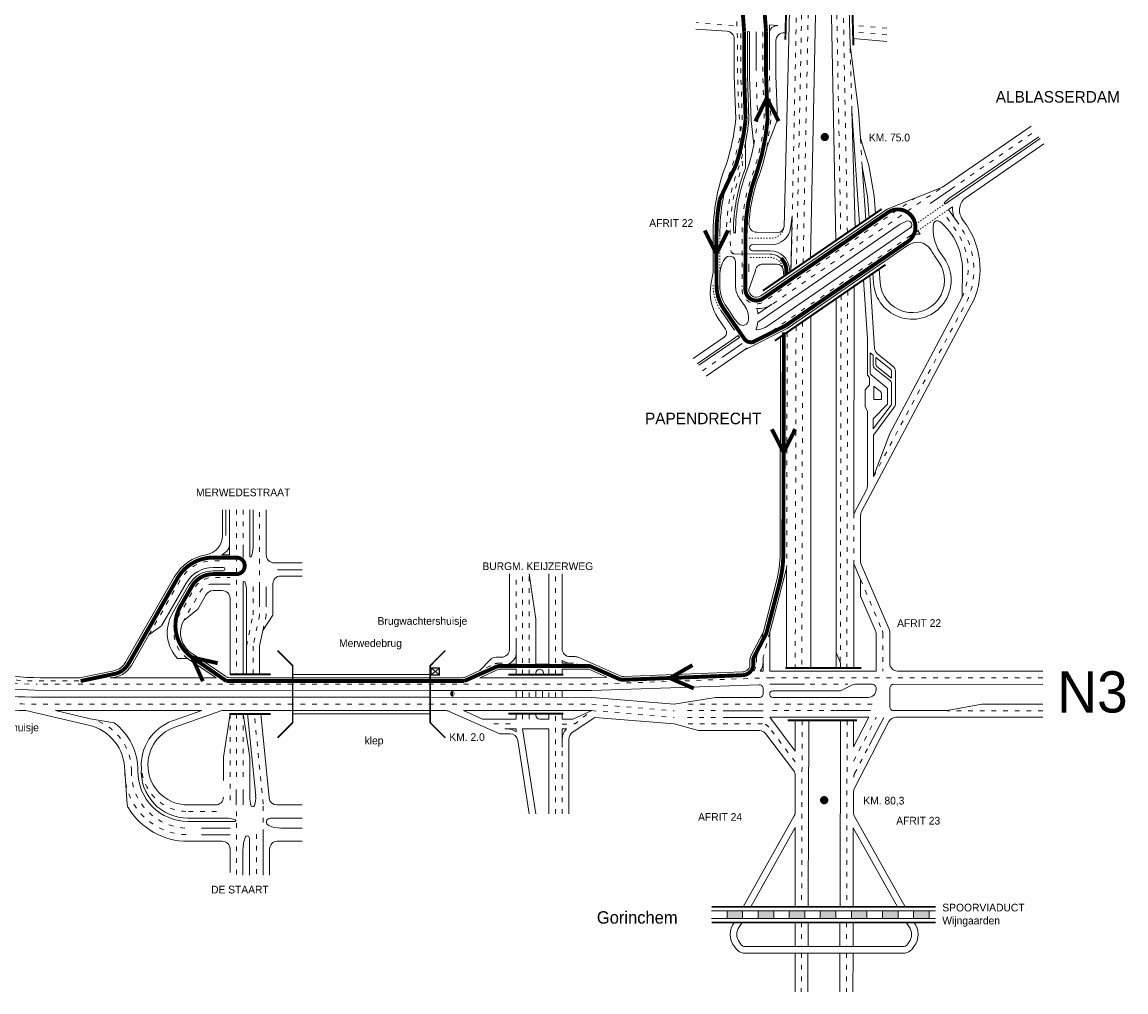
# Model space of a CAD drawing. Header units: metres. Extents: x 534 to 5984, y -2348 to -1572.
# Tile 5 of 8: x 5493 to 5777, y -2135 to -1885. Entities that reach past the tile are written whole.
import ezdxf

# ---------------------------------------------------------------- set-up
doc = ezdxf.new("R2010")
doc.units = ezdxf.units.M
doc.linetypes.add('ACAD_ISO03W100', pattern=[30, 12, -18])
doc.linetypes.add('DASHED2', pattern=[0.375, 0.25, -0.125])
for name, color, linetype, lineweight in [('Deelstreep 1-1', 8, 'DASHED2', 0), ('deelstrepen', 8, 'ACAD_ISO03W100', 0), ('Kunstwerk', 7, 'Continuous', 0), ('RW-MARK', 7, 'Continuous', 0), ('Spoorweg solid', 7, 'Continuous', 0), ('Strooi NIET', 10, 'Continuous', 0), ('Strooi WEL', 90, 'Continuous', 0), ('Text', 7, 'Continuous', 0)]:
    doc.layers.add(name, color=color, linetype=linetype, lineweight=lineweight)

msp = doc.modelspace()

# ---------------------------------------------------------------- hatches: boundary and pattern name
at = {"layer": 'Spoorweg solid'}
h = msp.add_hatch(color=256, dxfattribs=at)
h.paths.add_polyline_path([(5678.25, -2113.69), (5674.25, -2113.69), (5674.25, -2115.69), (5678.25, -2115.69)])
h.paths.add_polyline_path([(5686.25, -2115.69), (5686.25, -2113.69), (5682.25, -2113.69), (5682.25, -2115.69)])
h.paths.add_polyline_path([(5690.25, -2113.69), (5690.25, -2115.69), (5694.25, -2115.69), (5694.25, -2113.69)])
h.paths.add_polyline_path([(5698.25, -2113.69), (5698.25, -2115.69), (5702.25, -2115.69), (5702.25, -2113.69)])
h.paths.add_polyline_path([(5706.25, -2113.69), (5706.25, -2115.69), (5710.25, -2115.69), (5710.25, -2113.69)])
h.paths.add_polyline_path([(5718.25, -2115.69), (5718.25, -2113.69), (5714.25, -2113.69), (5714.25, -2115.69)])
h.paths.add_polyline_path([(5722.25, -2113.69), (5722.25, -2115.69), (5726.25, -2115.69), (5726.25, -2113.69)])

# ---------------------------------------------------------------- linework, layer by layer
at = {"layer": 'Deelstreep 1-1', "linetype": 'ACAD_ISO03W100', "ltscale": 0.025}
for p, q in [((5730.44, -1931.82), (5721.35, -1938.07)), ((5723.31, -1938.78), (5731.26, -1933.32)), ((5672.4, -1939.94), (5672.4, -1950.34))]:
    msp.add_line(p, q, dxfattribs=at)
at = {"layer": 'Deelstreep 1-1', "linetype": 'ACAD_ISO03W100', "ltscale": 0.025, "flags": 128}
for points in [[(5679.86, -1940.68), (5685.64, -1940.68, 0.373797), (5688.91, -1937.84)], [(5688.65, -1948.69, 0.388632), (5685.36, -1945.68), (5679.83, -1945.68)]]:
    msp.add_lwpolyline(points, format="xyb", dxfattribs=at)
at = {"layer": 'Deelstreep 1-1', "linetype": 'ACAD_ISO03W100', "ltscale": 0.025}
msp.add_arc((5682.37, -1952.78), 11.7, 180, 214.5099, dxfattribs=at)
at = {"layer": 'deelstrepen', "linetype": 'ACAD_ISO03W100', "ltscale": 0.1}
for p, q in [((5693.63, -1874.19), (5692.12, -1948.27)), ((5693.82, -1947.1), (5695.32, -1874.19)), ((5702.35, -1874.19), (5703.52, -1940.43)), ((5705.22, -1939.27), (5704.02, -1874.19)), ((5692.19, -1878.01), (5690.74, -1949.22)), ((5675.9, -1886.05), (5666.34, -1885.25)), ((5715.33, -1886.68), (5706.63, -1885.95)), ((5715.33, -1888.38), (5706.67, -1887.65)), ((5706.37, -1907.98), (5705.91, -1891.09)), ((5685.15, -1898.92), (5685.52, -1910.23)), ((5709.05, -1922.29), (5708.55, -1914.93)), ((5686.04, -1957.55), (5729.68, -1927.55)), ((5684.84, -1956.31), (5722.55, -1930.38)), ((5703.59, -1955.37), (5703.39, -2051.25)), ((5705.29, -1954.2), (5705.08, -2051.25)), ((5693.69, -1962.17), (5693.5, -2051.25)), ((5689.72, -1964.91), (5689.59, -2025.53)), ((5692, -1963.34), (5691.8, -2051.25)), ((5667.93, -1974.8), (5673.04, -1971.28)), ((5548.06, -2010.56), (5548.06, -2052.9)), ((5549.75, -2010.56), (5549.75, -2020.2)), ((5553.99, -2030.34), (5553.99, -2010.56)), ((5619.95, -2044.81), (5619.95, -2027.06)), ((5621.65, -2052.95), (5621.65, -2027.06)), ((5623.34, -2052.95), (5623.34, -2027.06)), ((5630.13, -2052.95), (5630.13, -2027.06)), ((5552.3, -2030.34), (5552.3, -2037.62)), ((5553.99, -2034.34), (5553.99, -2037.62)), ((5555.69, -2034.34), (5555.69, -2037.62)), ((5550.6, -2045.62), (5552.3, -2037.62)), ((5553.99, -2037.62), (5552.3, -2045.62)), ((5554.82, -2041.62), (5555.69, -2037.62)), ((5685.25, -2042.05), (5683.54, -2048.57)), ((5552.3, -2045.62), (5552.3, -2052.9)), ((5606.86, -2053.58), (5614.48, -2050.2)), ((5615.29, -2050.03), (5616.5, -2050.03)), ((5635.58, -2050.2), (5637.76, -2051.16)), ((5562.47, -2055.44), (5496.77, -2055.44)), ((5639.42, -2055.44), (5685.23, -2053.75)), ((5755.5, -2053.75), (5685.23, -2053.75)), ((5695.65, -2055.44), (5705.37, -2055.44)), ((5623.34, -2058.79), (5623.34, -2057.04)), ((5628.43, -2058.79), (5628.43, -2057.05)), ((5630.13, -2058.79), (5630.13, -2057.05)), ((5639.42, -2060.53), (5660.63, -2062.26)), ((5683.54, -2060.53), (5662.63, -2060.53)), ((5546.36, -2063.07), (5546.36, -2086.48)), ((5549.75, -2063.07), (5549.75, -2080.48)), ((5554.89, -2086.31), (5552.61, -2063.07)), ((5623.34, -2064.39), (5623.34, -2063.02)), ((5630.13, -2088.8), (5630.13, -2063.02)), ((5639.42, -2062.22), (5660.63, -2063.96)), ((5671.24, -2062.22), (5662.63, -2062.22)), ((5671.24, -2063.95), (5662.63, -2063.95)), ((5711.18, -2062.22), (5685.23, -2062.22)), ((5693.57, -2064.72), (5693.44, -2112.69)), ((5705.15, -2064.72), (5705.03, -2112.69)), ((5706.82, -2075.19), (5712.64, -2063.93)), ((5614.21, -2065.65), (5619.95, -2065.65)), ((5683.41, -2065.65), (5662.63, -2065.65)), ((5691.81, -2075.42), (5685.01, -2066.44)), ((5631.83, -2088.8), (5631.83, -2072.01)), ((5707.06, -2078.42), (5710.8, -2071.18)), ((5554.89, -2093.97), (5554.89, -2086.31)), ((5542.88, -2088.18), (5535.53, -2088.18)), ((5553.19, -2093.97), (5553.19, -2104.52)), ((5693.4, -2116.69), (5693.38, -2122.89)), ((5704.98, -2116.69), (5704.97, -2122.89)), ((5693.38, -2124.57), (5693.36, -2134.57)), ((5704.97, -2124.57), (5704.95, -2134.57))]:
    msp.add_line(p, q, dxfattribs=at)
at = {"layer": 'deelstrepen', "linetype": 'ACAD_ISO03W100', "ltscale": 0.1, "flags": 128}
for points in [[(5673.23, -1930.59, -0.046747), (5675.78, -1921.55, 0.054066), (5678.18, -1910.14), (5677.8, -1898.97), (5677.8, -1887.54)], [(5683.45, -1887.63), (5683.45, -1898.98), (5683.83, -1910.29, -0.057357), (5681.14, -1923.35, 0.094673), (5678.15, -1939.83), (5678.15, -1944.98), (5678.12, -1952.37), (5678.12, -1953.19)], [(5678.96, -1916.23, -0.027372), (5677.38, -1922.12, 0.093929), (5674.1, -1939.93)], [(5734.76, -1955.91, 0.271904), (5732.75, -1938.14), (5730.01, -1934.18)], [(5711.95, -2001.99), (5736.09, -1956.62, 0.265246), (5734.16, -1937.53), (5733.14, -1936.04)], [(5525.46, -2042.76), (5533.58, -2028.57, -0.268837), (5542, -2023.7), (5544.19, -2023.7)], [(5535.46, -2048.8, -0.393623), (5532.98, -2038.18), (5537.27, -2030.69, -0.268837), (5542, -2027.95), (5546.36, -2027.95)], [(5542, -2029.65, 0.268837), (5538.75, -2031.53), (5534.46, -2039.02)], [(5562.47, -2060.53), (5494.59, -2060.53, -0.11557), (5467.94, -2054.29)], [(5631.82, -2065.69), (5634.34, -2065.69, 0.168762), (5635.58, -2065.26), (5639.42, -2062.22)]]:
    msp.add_lwpolyline(points, format="xyb", dxfattribs=at)
for points in [[(5681.17, -1916.69), (5682.13, -1910.34), (5681.76, -1899.03)], [(5685.52, -1910.23), (5684.54, -1917.14)], [(5731.9, -1928.07), (5753.5, -1913.23)], [(5678.48, -1969.61), (5685.28, -1964.93), (5720.72, -1940.56)], [(5637.72, -2055.44), (5586.14, -2055.44), (5560.77, -2055.44)], [(5637.72, -2060.53), (5586.14, -2060.53), (5560.77, -2060.53)], [(5711.62, -2060.53), (5685.23, -2060.53)], [(5548.06, -2063.07), (5548.06, -2080.48)], [(5755.5, -2062.23), (5730.88, -2062.23)], [(5548.06, -2088.18), (5548.06, -2104.52)]]:
    msp.add_lwpolyline(points, dxfattribs=at)
at = {"layer": 'deelstrepen', "linetype": 'ACAD_ISO03W100', "ltscale": 0.1}
for points in [[(5678.12, -1953.9, 0.603893), (5683.92, -1956.95)], [(5708.61, -2028.5), (5714.2, -2041.68, -0.10082), (5714.36, -2042.46), (5714.35, -2052.05)], [(5683.56, -2042.05), (5681.85, -2048.57), (5681.85, -2049.76, -0.15414), (5681.12, -2052.05)], [(5510.36, -2064.29, -0.351626), (5520.98, -2077.75, 0.416706), (5535.53, -2092.43)]]:
    msp.add_lwpolyline(points, format="xyb", dxfattribs=at)
msp.add_lwpolyline([(5706.87, -2011.55), (5706.86, -2024.43)], dxfattribs=at)
for centre, radius, start, end in [((5496.77, -1995.44), 60, 243.9197, 270), ((5615.29, -2052.03), 2, 90, 113.8704), ((5683.41, -2067.65), 2, 37.1511, 90), ((5535.53, -2076.18), 12, 175.9381, 270), ((5535.53, -2077.88), 16.25, 179.5129, 270), ((5708.83, -2079.34), 2, 152.6347, 179.7665)]:
    msp.add_arc(centre, radius, start, end, dxfattribs=at)
at = {"layer": 'Kunstwerk'}
for p, q in [((5562.47, -2052.9), (5597.89, -2052.9)), ((5562.47, -2063.07), (5597.89, -2063.07))]:
    msp.add_line(p, q, dxfattribs=at)
for points, const_width in [([(5689.58, -1876.84), (5689.26, -1889.6)], 0.5), ([(5706.44, -1879.12), (5706.76, -1891.06)], 0.5), ([(5683.48, -1954.21), (5714.05, -1933.2)], 0.5), ([(5686.57, -1967.07), (5715.02, -1947.51)], 0.5), ([(5558.59, -2069.2), (5562.47, -2065.33), (5562.47, -2050.64), (5558.59, -2046.77)], 0.4), ([(5601.76, -2046.77), (5597.89, -2050.64), (5597.89, -2065.33), (5601.76, -2069.2)], 0.4), ([(5546.36, -2052.9), (5556.84, -2052.9)], 0.5), ([(5617.95, -2052.95), (5632.13, -2052.95)], 0.5), ([(5708.83, -2051.25), (5689.29, -2051.25)], 0.5), ([(5556.84, -2063.07), (5546.21, -2063.07)], 0.5), ([(5617.95, -2063.02), (5632.13, -2063.02)], 0.5), ([(5707.66, -2064.72), (5689.81, -2064.72)], 0.5), ([(5670.25, -2116.69), (5727.9, -2116.69)], 0.4)]:
    msp.add_lwpolyline(points, dxfattribs=dict(at, const_width=const_width))
msp.add_lwpolyline([(5670.25, -2112.69, 0.4, 0.4, 0), (5727.9, -2112.69, 0.4, 0.4, 0)], format="xyseb", dxfattribs=at)
at = {"layer": 'RW-MARK'}
for p, q in [((5690.5, -1874.19), (5688.91, -1937.84)), ((5687.32, -1886.03), (5685.15, -1885.85)), ((5685.15, -1897.45), (5685.15, -1885.85)), ((5674.24, -1887.47), (5666.22, -1886.94)), ((5679.5, -1898.98), (5679.5, -1887.57)), ((5679.5, -1887.57), (5680.06, -1887.58)), ((5680.06, -1899.09), (5680.06, -1887.58)), ((5681.76, -1897.57), (5681.76, -1887.64)), ((5689.31, -1887.9), (5689.01, -1887.88)), ((5686.84, -1898.87), (5686.84, -1889.87)), ((5715.33, -1890.08), (5706.72, -1889.36)), ((5680.06, -1899.09), (5680.43, -1910.4)), ((5686.84, -1898.87), (5687.22, -1910.17)), ((5681.17, -1916.69), (5680.43, -1910.4)), ((5687.22, -1910.17), (5684.54, -1917.14)), ((5678.99, -1922.65), (5678.96, -1916.23)), ((5730.44, -1931.82), (5754.81, -1915.06)), ((5731.6, -1930.34), (5754.48, -1914.61)), ((5735.79, -1930.2), (5755.8, -1916.44)), ((5729.67, -1927.54), (5715.41, -1933.23)), ((5731.9, -1928.07), (5726.53, -1931.77)), ((5731.26, -1933.32), (5732.29, -1932.61)), ((5733.14, -1936.04), (5731.26, -1933.32)), ((5690.59, -1938.08), (5691.03, -1934.98)), ((5691.03, -1934.98), (5690.65, -1949.28)), ((5735.83, -1937.3), (5734.77, -1935.77)), ((5687.32, -1939.22), (5681.88, -1939.18)), ((5684.72, -1963.25), (5721.35, -1938.07)), ((5720.72, -1940.56), (5723.31, -1938.78)), ((5723.94, -1939.69), (5723.31, -1938.78)), ((5680.82, -1942.34), (5685.64, -1942.38)), ((5726.54, -1943.47), (5726.85, -1943.92)), ((5676.43, -1946.84), (5676.43, -1953.31)), ((5683.52, -1947.34), (5687.06, -1947.38)), ((5670.67, -1949.5), (5670.11, -1952.65)), ((5672.4, -1950.34), (5672.4, -1952.81)), ((5679.82, -1953.9), (5681.52, -1949.34)), ((5688.65, -1948.69), (5688.82, -1950.54)), ((5690.35, -1948.54), (5690.42, -1949.44)), ((5734.76, -1955.91), (5734.81, -1948.84)), ((5706.99, -1953.03), (5706.86, -2011.57)), ((5677.46, -1956.17), (5678.74, -1958.03)), ((5702.33, -1956.24), (5702.33, -2051.25)), ((5716.14, -1990.93), (5734.76, -1955.91)), ((5672.73, -1959.4), (5676.14, -1964.36)), ((5685.8, -1957.71), (5682.2, -1960.19)), ((5737.02, -1958.05), (5708.86, -2011)), ((5671.99, -1961.33), (5673.89, -1964.08)), ((5695.83, -1960.71), (5695.83, -2051.25)), ((5665.57, -1971.62), (5673.5, -1966.17)), ((5666.97, -1973.4), (5677.42, -1966.22)), ((5673.04, -1971.28), (5678.16, -1967.77)), ((5677.1, -1965.75), (5677.42, -1966.22)), ((5710.35, -1975.94), (5710.35, -1966.6)), ((5668.87, -1976.21), (5678.48, -1969.61)), ((5711.06, -1975.33), (5711.06, -1970.21)), ((5711.83, -1970.82), (5711.06, -1970.21)), ((5711.83, -1973.15), (5711.83, -1970.82)), ((5716.32, -1974.37), (5712.53, -1971.38)), ((5712.53, -1973.15), (5712.53, -1971.38)), ((5716.59, -1976.69), (5712.8, -1973.7)), ((5710.35, -1975.94), (5710.89, -1976.55)), ((5710.89, -1976.55), (5710.89, -1978.44)), ((5715.29, -1979.08), (5711.32, -1975.88)), ((5716.32, -1977.38), (5712.36, -1974.26)), ((5716.59, -1974.92), (5716.59, -1976.69)), ((5717.58, -1974.92), (5717.58, -1983.19)), ((5709.76, -1979.71), (5710.89, -1978.44)), ((5712.04, -1982.22), (5712.04, -1978.76)), ((5713.75, -1980.11), (5712.04, -1978.76)), ((5715.56, -1979.63), (5715.56, -1983.41)), ((5716.59, -1977.93), (5716.59, -1983.19)), ((5709.76, -1984.04), (5709.76, -1979.71)), ((5714.02, -1982.22), (5712.04, -1982.22)), ((5714.02, -1980.66), (5714.02, -1982.22)), ((5710.35, -1985.2), (5709.76, -1984.04)), ((5710.35, -2004.5), (5710.35, -1985.2)), ((5715.56, -1983.41), (5711.82, -1987.18)), ((5716.45, -1983.61), (5711.82, -1989.77)), ((5717.24, -1984.2), (5711.95, -1991.35)), ((5717.24, -1984.2), (5712.47, -1990.65)), ((5711.82, -1987.18), (5711.82, -1989.77)), ((5711.95, -2001.99), (5716.14, -1990.93)), ((5711.95, -1991.35), (5711.95, -2001.99)), ((5706.86, -2011.57), (5710.12, -2005.44)), ((5546.23, -2022.13), (5546.23, -2010.56)), ((5551.45, -2010.56), (5551.45, -2022.49)), ((5552.3, -2010.56), (5552.3, -2020.25)), ((5555.69, -2022.2), (5555.69, -2010.56)), ((5708.63, -2011.94), (5708.62, -2023.8)), ((5544.19, -2022.13), (5546.23, -2022.13)), ((5549.75, -2020.2), (5549.75, -2022.85)), ((5557.69, -2024.2), (5564.94, -2024.2)), ((5706.86, -2024.43), (5706.84, -2051.25)), ((5706.86, -2024.43), (5708.61, -2028.5)), ((5708.78, -2024.59), (5715.96, -2041.24)), ((5558.57, -2025.96), (5564.94, -2025.96)), ((5559.39, -2027.6), (5564.94, -2027.6)), ((5618.25, -2046.48), (5618.25, -2027.06)), ((5623.34, -2027.06), (5625.04, -2038.68)), ((5628.43, -2050.3), (5628.43, -2027.06)), ((5631.82, -2046.33), (5631.82, -2027.06)), ((5689.59, -2025.53), (5685.32, -2041.8)), ((5689.59, -2025.53), (5689.59, -2051.25)), ((5542, -2029.65), (5546.36, -2029.65)), ((5549.75, -2029.16), (5549.75, -2052.9)), ((5553.99, -2034.34), (5553.99, -2030.34)), ((5555.69, -2034.34), (5555.69, -2030.34)), ((5557.39, -2029.6), (5557.39, -2037.62)), ((5708.61, -2028.5), (5708.61, -2032.79)), ((5550.6, -2031.4), (5550.6, -2052.9)), ((5708.61, -2032.79), (5712.44, -2041.67)), ((5534.46, -2039.02), (5538.08, -2036.12)), ((5554.82, -2041.62), (5557.39, -2037.62)), ((5625.04, -2050.3), (5625.04, -2038.68)), ((5528.76, -2040.42), (5525.46, -2042.76)), ((5553.99, -2045.62), (5554.82, -2041.62)), ((5716.12, -2042.03), (5716.11, -2050.05)), ((5619.95, -2044.81), (5619.95, -2050.3)), ((5685.25, -2042.31), (5685.23, -2052.05)), ((5712.6, -2042.46), (5712.6, -2052.05)), ((5536.89, -2047.68), (5545.17, -2053.39)), ((5553.99, -2045.62), (5553.99, -2052.9)), ((5702.33, -2047.28), (5703.45, -2050.05)), ((5535.46, -2048.8), (5532.85, -2048.8)), ((5535.46, -2048.8), (5542.83, -2053.75)), ((5610.67, -2051.89), (5613.37, -2049.09)), ((5614.81, -2048.48), (5616.25, -2048.48)), ((5617.92, -2050.3), (5619.95, -2050.3)), ((5625.04, -2050.3), (5628.43, -2050.3)), ((5631.82, -2050.03), (5631.82, -2049.3)), ((5634.77, -2050.03), (5631.82, -2050.03)), ((5635.16, -2048.33), (5633.82, -2048.33)), ((5683.54, -2048.57), (5683.54, -2052.05)), ((5703.45, -2050.05), (5703.45, -2051.25)), ((5508.03, -2053.7), (5516.45, -2051.95)), ((5599.97, -2051.46), (5598.18, -2052.9)), ((5600.02, -2052.83), (5598.27, -2051.37)), ((5610.67, -2051.89), (5606.86, -2053.58)), ((5610.66, -2053.75), (5615.55, -2051.58)), ((5615.55, -2051.58), (5619.95, -2051.58)), ((5619.95, -2052.95), (5619.95, -2051.58)), ((5625.04, -2052.95), (5625.04, -2052.58)), ((5628.43, -2053.2), (5628.43, -2051.46)), ((5638.73, -2051.58), (5631.82, -2051.58)), ((5631.82, -2052.95), (5631.82, -2051.58)), ((5643.28, -2053.6), (5638.73, -2051.58)), ((5683.54, -2052.05), (5682.81, -2052.05)), ((5712.6, -2052.05), (5685.23, -2052.05)), ((5755.5, -2052.05), (5718.11, -2052.05)), ((5507.6, -2053.75), (5497.5, -2053.75)), ((5542.83, -2053.75), (5515.51, -2053.75)), ((5597.89, -2053.75), (5546.3, -2053.75)), ((5606.05, -2053.75), (5597.89, -2053.75)), ((5639.38, -2053.75), (5610.66, -2053.75)), ((5682.5, -2055.54), (5639.4, -2057.06)), ((5639.45, -2053.74), (5643.28, -2053.6)), ((5685.23, -2055.44), (5694.16, -2055.44)), ((5755.5, -2055.49), (5717.11, -2055.44)), ((5597.89, -2058.78), (5495.32, -2058.73)), ((5597.89, -2057.02), (5496.05, -2056.92)), ((5639.33, -2057.06), (5597.89, -2057.02)), ((5639.43, -2058.8), (5597.89, -2058.78)), ((5619.95, -2058.79), (5619.95, -2057.04)), ((5621.65, -2058.79), (5621.65, -2057.04)), ((5625.04, -2058.79), (5625.04, -2057.05)), ((5626.74, -2058.79), (5626.74, -2057.04)), ((5631.82, -2058.79), (5631.82, -2057.05)), ((5639.42, -2058.8), (5660.63, -2060.53)), ((5660.63, -2060.53), (5671.24, -2058.81)), ((5682.54, -2058.82), (5671.24, -2058.81)), ((5683.54, -2056.54), (5683.54, -2057.82)), ((5703.45, -2057.11), (5686.05, -2057.09)), ((5710.59, -2058.82), (5686.05, -2058.81)), ((5716.11, -2056.44), (5716.11, -2061.22)), ((5730.91, -2062.22), (5739.83, -2060.53)), ((5739.83, -2060.53), (5755.5, -2060.53)), ((5493.86, -2062.22), (5509.97, -2065.94)), ((5539.07, -2062.22), (5501.42, -2062.22)), ((5501.42, -2062.22), (5510.36, -2064.29)), ((5510.36, -2064.29), (5516.52, -2065.32)), ((5531.57, -2064.85), (5539.07, -2062.22)), ((5532.13, -2066.45), (5544.22, -2062.22)), ((5597.89, -2062.22), (5544.22, -2062.22)), ((5544.66, -2074.17), (5546.36, -2063.07)), ((5549.75, -2063.07), (5551.45, -2074.26)), ((5552.97, -2084.14), (5550.9, -2063.07)), ((5556.43, -2084.67), (5554.31, -2063.07)), ((5601.96, -2062.22), (5597.89, -2062.22)), ((5602.77, -2062.4), (5615.81, -2068.17)), ((5606.47, -2062.22), (5611.36, -2064.39)), ((5639.42, -2062.22), (5606.47, -2062.22)), ((5611.36, -2064.39), (5619.95, -2064.39)), ((5619.95, -2064.39), (5619.95, -2063.02)), ((5621.65, -2064.39), (5621.65, -2063.02)), ((5625.04, -2063.39), (5625.04, -2063.02)), ((5628.43, -2064.39), (5626.04, -2064.39)), ((5631.82, -2064.39), (5631.82, -2063.02)), ((5634.42, -2067.86), (5640.23, -2063.99)), ((5639.42, -2062.22), (5634.53, -2064.39)), ((5640.23, -2063.99), (5660.63, -2065.65)), ((5673.24, -2062.24), (5683.54, -2062.24)), ((5673.24, -2063.95), (5683.54, -2063.95)), ((5691.81, -2072.6), (5685.23, -2063.92)), ((5710.73, -2063.92), (5685.23, -2063.92)), ((5691.81, -2072.6), (5691.81, -2064.72)), ((5695.26, -2064.72), (5695.14, -2112.69)), ((5702.29, -2062.22), (5711.18, -2062.22)), ((5703.46, -2064.72), (5703.33, -2112.69)), ((5706.79, -2071.55), (5710.73, -2063.92)), ((5706.79, -2064.72), (5706.79, -2071.55)), ((5710.8, -2071.18), (5714.55, -2063.94)), ((5717.11, -2062.22), (5730.91, -2062.22)), ((5755.5, -2063.92), (5717.69, -2063.92)), ((5617.06, -2066.91), (5619.95, -2066.91)), ((5619.95, -2066.91), (5619.95, -2067.64)), ((5621.65, -2066.91), (5628.43, -2066.91)), ((5621.65, -2066.91), (5625.04, -2088.8)), ((5628.43, -2088.8), (5628.43, -2066.91)), ((5660.63, -2065.65), (5666.93, -2067.34)), ((5682.57, -2067.34), (5666.93, -2067.34)), ((5707.04, -2082.15), (5715.92, -2065)), ((5615.81, -2068.17), (5618.43, -2068.17)), ((5620.41, -2069.86), (5623.34, -2088.8)), ((5628.43, -2087.57), (5628.43, -2068.22)), ((5633.53, -2088.8), (5633.53, -2069.52)), ((5691.41, -2077.7), (5684.16, -2068.13)), ((5551.45, -2074.26), (5551.45, -2084.43)), ((5519.28, -2077.74), (5519.92, -2086.34)), ((5691.81, -2088.26), (5691.82, -2078.91)), ((5547.93, -2082.48), (5547.93, -2086.48)), ((5549.75, -2082.48), (5549.75, -2086.48)), ((5706.79, -2088.46), (5706.82, -2083.06)), ((5542.66, -2086.48), (5535.53, -2086.48)), ((5564.94, -2086.48), (5558.42, -2086.48)), ((5545.4, -2089.88), (5535.53, -2089.88)), ((5556.73, -2089.88), (5564.94, -2089.88)), ((5678.4, -2112.69), (5691.56, -2089.24)), ((5720.08, -2112.69), (5707.05, -2089.45)), ((5547.64, -2090.73), (5535.53, -2090.73)), ((5546.36, -2092.43), (5539.01, -2092.43)), ((5559.45, -2092.43), (5564.94, -2092.43)), ((5691.8, -2092.26), (5691.8, -2112.69)), ((5706.73, -2092.35), (5706.69, -2112.69)), ((5544.36, -2095.83), (5535.53, -2095.83)), ((5546.36, -2094.13), (5539.01, -2094.13)), ((5551.4, -2095.88), (5551.4, -2104.52)), ((5554.89, -2093.97), (5554.89, -2104.52)), ((5558.53, -2095.83), (5564.94, -2095.83)), ((5549.7, -2097.88), (5549.7, -2104.52)), ((5556.53, -2097.83), (5556.53, -2104.52)), ((5674.25, -2113.69), (5674.25, -2115.69)), ((5678.25, -2113.69), (5678.25, -2115.69)), ((5682.25, -2113.69), (5682.25, -2115.69)), ((5686.25, -2113.69), (5686.25, -2115.69)), ((5690.25, -2113.69), (5690.25, -2115.69)), ((5694.25, -2113.69), (5694.25, -2115.69)), ((5698.25, -2113.69), (5698.25, -2115.69)), ((5702.25, -2113.69), (5702.25, -2115.69)), ((5706.25, -2113.69), (5706.25, -2115.69)), ((5710.25, -2113.69), (5710.25, -2115.69)), ((5714.25, -2113.69), (5714.25, -2115.69)), ((5718.25, -2113.69), (5718.25, -2115.69)), ((5722.25, -2113.69), (5722.25, -2115.69)), ((5726.25, -2113.69), (5726.25, -2115.69)), ((5691.8, -2116.69), (5691.8, -2122.89)), ((5695.09, -2116.69), (5695.08, -2122.89)), ((5703.29, -2116.69), (5703.27, -2122.89)), ((5706.68, -2116.69), (5706.67, -2122.89)), ((5719.41, -2122.89), (5679.08, -2122.89)), ((5719.14, -2124.57), (5679.35, -2124.57)), ((5691.8, -2124.57), (5691.79, -2134.57)), ((5695.07, -2124.57), (5695.05, -2134.57)), ((5703.27, -2124.57), (5703.25, -2134.57)), ((5706.66, -2124.57), (5706.64, -2134.57))]:
    msp.add_line(p, q, dxfattribs=at)
at = {"layer": 'RW-MARK', "linetype": 'ACAD_ISO03W100', "ltscale": 0.35}
msp.add_line((5679.82, -1947.3), (5679.82, -1949.34), dxfattribs=at)
at = {"layer": 'RW-MARK', "linetype": 'ACAD_ISO03W100', "ltscale": 0.5}
for p, q in [((5628.43, -2064.39), (5628.43, -2063.02)), ((5634.53, -2064.39), (5631.82, -2064.39)), ((5631.83, -2066.91), (5632.95, -2066.91)), ((5631.83, -2066.91), (5631.83, -2071.64)), ((5544.66, -2074.17), (5544.66, -2084.48)), ((5546.36, -2097.83), (5546.36, -2104.52))]:
    msp.add_line(p, q, dxfattribs=at)
at = {"layer": 'RW-MARK'}
for points in [[(5676.11, -1889.46), (5676.11, -1898.88, 0.008618), (5676.11, -1898.95), (5676.49, -1910.03, -0.054785), (5674.07, -1921.59)], [(5674.07, -1921.59, 0.093458), (5670.67, -1939.93), (5670.67, -1949.5)], [(5679.82, -1953.9, 0.603893), (5682.95, -1955.55), (5715.41, -1933.23)], [(5690.35, -1948.54, 0.388632), (5685.36, -1943.98), (5680.82, -1943.94)], [(5672.4, -1952.81, 0.151726), (5674.16, -1958.48), (5676.38, -1961.71)], [(5688.02, -1966.07), (5687.9, -2021.7, -0.063606), (5686.92, -2029.23), (5683.62, -2041.83, -0.056239), (5683.46, -2042.25), (5680.38, -2048.14, 0.120275), (5680.15, -2049.06), (5680.15, -2050.26, -0.402363), (5678.23, -2052.25), (5647.61, -2053.43, -0.11425), (5646.72, -2053.26), (5635.97, -2048.5)], [(5516.45, -2051.95, 0.214593), (5519.5, -2049.73), (5532.11, -2027.73, -0.22663), (5540.2, -2022.14, 0.368361), (5544.4, -2017.2), (5544.4, -2010.56)], [(5528.76, -2040.42), (5535.06, -2029.42, -0.268837), (5542, -2025.4), (5544.6, -2025.4)], [(5531.51, -2037.33), (5535.8, -2029.84, -0.268837), (5542, -2026.25), (5544.6, -2026.25)], [(5538.08, -2036.12), (5540.22, -2032.38, -0.268837), (5542, -2031.35), (5544.36, -2031.35, -0.414214), (5546.36, -2033.35), (5546.36, -2052.9)], [(5515.51, -2053.75, 0.268837), (5520.98, -2050.58), (5525.46, -2042.76)], [(5712.6, -2056.82), (5712.6, -2056.44, 0.414214), (5711.6, -2055.44), (5707.2, -2055.44, 0.115071), (5706.49, -2055.61), (5703.45, -2057.11)], [(5679.35, -2124.57, -0.340206), (5676.19, -2122.86, -0.36489), (5676.16, -2116.69)], [(5679.08, -2122.89, -0.340206), (5677.73, -2122.17), (5677.48, -2121.76, -0.36489), (5677.46, -2117.78), (5678.1, -2116.69)], [(5719.14, -2124.57, 0.340206), (5722.3, -2122.86, 0.36489), (5722.33, -2116.69)], [(5719.41, -2122.89, 0.340206), (5720.75, -2122.17), (5721.01, -2121.76, 0.36489), (5721.03, -2117.78), (5720.38, -2116.69)]]:
    msp.add_lwpolyline(points, format="xyb", dxfattribs=at)
at = {"layer": 'RW-MARK', "flags": 128}
for points in [[(5679.5, -1898.98), (5679.88, -1910.2, -0.027372), (5678.96, -1916.23)], [(5673.23, -1930.59, 0.046747), (5672.4, -1939.94)]]:
    msp.add_lwpolyline(points, format="xyb", dxfattribs=at)
for points in [[(5729.68, -1927.55), (5752.51, -1911.85)], [(5682.14, -1962.29), (5718.3, -1937.43)], [(5666.59, -1972.98), (5675.28, -1967.01), (5677.1, -1965.75)]]:
    msp.add_lwpolyline(points, dxfattribs=at)
at = {"layer": 'RW-MARK'}
for points in [[(5720.98, -1942.44), (5689.72, -1963.93), (5678.48, -1969.61)], [(5680.35, -2112.69), (5691.8, -2092.26)], [(5718.14, -2112.69), (5706.73, -2092.35)], [(5670.25, -2113.69), (5727.9, -2113.69)], [(5670.25, -2115.69), (5727.9, -2115.69)]]:
    msp.add_lwpolyline(points, dxfattribs=at)
at = {"layer": 'RW-MARK', "const_width": 0.339, "flags": 128}
msp.add_lwpolyline([(5598.1, -2053.05), (5600.19, -2053.05), (5600.19, -2051.26), (5598.1, -2051.26)], close=True, dxfattribs=at)
at = {"layer": 'RW-MARK'}
for centre, radius, start, end in [((5674.11, -1889.46), 2, 0, 86.2592), ((5687.15, -1888.02), 2, 85.2069, 180), ((5688.84, -1889.87), 2, 85.2069, 180), ((5624.38, -1904.79), 58.02, 341.8954, 348.167), ((5626.55, -1905.37), 59.17, 341.7763, 348.5333), ((5722.72, -1939.49), 46.86, 158.9365, 177.8333), ((5722.74, -1939.49), 46.32, 158.9079, 179.638), ((5722.74, -1939.49), 42.93, 158.9079, 176.7649), ((5737.26, -1938.58), 10, 124.5099, 135.0444), ((5738.06, -1933.49), 4, 124.5099, 214.596), ((5730.33, -1931.66), 0.2, 135.0444, 304.5099), ((5737.25, -1933.21), 5, 173.142, 214.596), ((5723.96, -1945.67), 10, 110.685, 124.5099), ((5720.78, -1937.25), 1, 304.5099, 110.685), ((5728.37, -1937.19), 1, 50.4867, 171.0797), ((5718.85, -1948.73), 15.96, 359.5971, 50.4867), ((5681.89, -1937.94), 6, 177.8333, 192.474), ((5676.23, -1939.2), 0.2, 192.474, 359.638), ((5681.88, -1937.18), 2, 176.7649, 270), ((5685.64, -1937.38), 5, 270, 351.9824), ((5687.32, -1937.62), 1.6, 270, 351.9824), ((5723.56, -1944.68), 5, 85.6047, 124.5099), ((5719.36, -1948.66), 20, 331.995, 34.596), ((5680.82, -1943.14), 0.8, 90, 270), ((5723.25, -1945.74), 4, 34.617, 124.5099), ((5674.93, -1946.84), 1.5, 0, 147.3353), ((5680.4, -1950.34), 8, 147.3353, 180), ((5683.52, -1949.34), 2, 90, 180), ((5687.06, -1948.98), 1.6, 5.0491, 90), ((5681.63, -1954.7), 11.7, 169.9226, 214.5099), ((5682.4, -1952.77), 6, 185.2182, 214.5099), ((5673.79, -1961.43), 6, 357.389, 34.5099), ((5682.4, -1952.77), 6, 264.7936, 304.5099), ((5673.79, -1961.43), 8.5, 8.378, 18.3968), ((5681.33, -1958.31), 6, 214.5099, 227.5552), ((5678.29, -1961.63), 1.5, 227.5552, 357.389), ((5676.15, -1961.86), 6, 339.1039, 355.9588), ((5672.65, -1964.93), 1.5, 304.5099, 34.5099), ((5681.95, -1964.08), 0.2, 159.1039, 276.1484), ((5681.33, -1958.31), 6, 276.1484, 304.5099), ((5713.24, -1973.15), 1.41, 180, 231.7063), ((5713.24, -1973.15), 0.706, 180, 231.7063), ((5715.88, -1974.92), 1.7, 0, 51.7063), ((5711.76, -1975.33), 0.706, 180, 231.7063), ((5715.88, -1974.92), 0.706, 0, 51.7063), ((5714.86, -1979.63), 0.706, 0, 51.7063), ((5715.88, -1977.93), 0.706, 0, 51.7063), ((5713.31, -1980.66), 0.706, 0, 51.7063), ((5715.88, -1983.19), 0.706, 323.5018, 0), ((5715.88, -1983.19), 1.7, 323.5018, 0), ((5708.35, -2004.5), 2, 331.995, 0), ((5708.35, -2004.5), 2, 331.995, 0), ((5710.63, -2011.94), 2, 151.995, 179.9558), ((5710.63, -2011.94), 2, 151.995, 179.9558), ((5710.63, -2011.94), 2, 151.995, 179.9558), ((5542.62, -2018.58), 3.88, 293.8674, 328.6042), ((5544.23, -2019.56), 2, 328.6042, 0), ((5546.3, -2020.25), 6, 337.2816, 0), ((5557.69, -2022.2), 2, 180, 270), ((5551.65, -2022.49), 0.2, 180, 337.2816), ((5710.62, -2023.8), 2, 179.9558, 203.3181), ((5710.62, -2023.8), 2, 179.9558, 203.3181), ((5544.6, -2025.82), 0.425, 270, 90), ((5559.39, -2029.6), 2, 90, 180), ((5549.95, -2029.16), 0.2, 22.7184, 180), ((5544.6, -2031.4), 6, 0, 22.7184), ((5539.92, -2042.16), 9.7, 150.1898, 223.2205), ((5539.92, -2042.16), 6.3, 150.1898, 241.2722), ((5687.25, -2042.31), 2, 165.315, 179.8728), ((5710.6, -2042.46), 2, 359.9558, 23.3181), ((5714.12, -2042.03), 2, 359.9558, 23.3181), ((5497.5, -1993.75), 60, 244.0162, 270), ((5616.25, -2046.48), 2, 270, 0), ((5617.95, -2047.73), 2, 328.6042, 0), ((5633.82, -2046.33), 2, 180, 270), ((5614.81, -2050.48), 2, 90, 136.0673), ((5616.35, -2046.75), 3.88, 293.8674, 328.6042), ((5634.13, -2046.03), 4, 234.8223, 270), ((5679.54, -2049.75), 4, 324.8223, 359.8728), ((5718.11, -2050.05), 2, 179.9558, 270), ((5495.35, -1998.73), 60, 243.7442, 269.9722), ((5496.11, -1996.92), 60, 243.859, 269.9399), ((5546.3, -2051.75), 2, 235.3823, 270), ((5626.04, -2052.58), 1, 90, 180), ((5626.04, -2052.58), 1, 338.6761, 90), ((5493.86, -2002.22), 60, 243.5337, 270), ((5507.6, -2051.75), 2, 270, 282.4637), ((5606.05, -2051.75), 2, 270, 293.8704), ((5639.38, -2051.75), 2, 270, 272.2008), ((5682.54, -2056.54), 1, 0, 92.0219), ((5717.11, -2056.44), 1, 89.9399, 180), ((5639.33, -2055.06), 2, 269.9399, 272.0219), ((5682.54, -2057.82), 1, 269.9722, 0), ((5686.09, -2057.95), 0.861, 92.5647, 267.4353), ((5710.6, -2056.82), 2, 269.9722, 0), ((5717.11, -2061.22), 1, 180, 270), ((5535.53, -2076.18), 12, 109.2646, 184.0619), ((5601.96, -2064.22), 2, 66.1296, 90), ((5626.04, -2063.39), 1, 180, 270), ((5717.69, -2065.92), 2, 90, 152.6347), ((5507.28, -2077.64), 12, 359.5129, 77.0049), ((5507.28, -2077.64), 15.4, 359.5129, 53.1313), ((5535.53, -2076.18), 10.3, 109.2646, 270), ((5617.65, -2070.91), 4, 54.8223, 90), ((5682.57, -2069.34), 2, 37.1511, 90), ((5618.43, -2070.17), 2, 8.8072, 90), ((5635.53, -2069.52), 2, 123.7093, 180), ((5535.53, -2077.88), 12.85, 179.5129, 270), ((5535.53, -2077.88), 12, 175.9381, 270), ((5689.82, -2078.91), 2, 359.97, 37.1511), ((5559.45, -2084.43), 8, 180, 195.5516), ((5546.99, -2084.73), 6, 341.8773, 5.6057), ((5558.42, -2084.48), 2, 185.6057, 270), ((5708.82, -2083.07), 2, 152.6347, 179.7665), ((5521.91, -2086.19), 2, 184.2761, 211.4156), ((5535.53, -2077.88), 17.95, 211.4156, 270), ((5552.22, -2086.44), 0.5, 195.5516, 341.8773), ((5545.4, -2095.88), 6, 67.2816, 90), ((5547.64, -2090.53), 0.2, 270, 67.2816), ((5556.73, -2090.88), 1, 90, 247.1358), ((5689.81, -2088.26), 2, 330.7148, 359.97), ((5708.79, -2088.47), 2, 179.7665, 209.2852), ((5559.45, -2084.43), 8, 247.1358, 270), ((5557.7, -2097.88), 8, 156.7234, 180), ((5550.81, -2094.91), 0.5, 10.0922, 156.7234), ((5545.4, -2095.88), 6, 0, 10.0922), ((5558.53, -2097.83), 2, 90, 180)]:
    msp.add_arc(centre, radius, start, end, dxfattribs=at)
at = {"layer": 'RW-MARK', "ltscale": 0.1}
msp.add_arc((5635.16, -2050.33), 2, 66.1296, 90, dxfattribs=at)
at = {"layer": 'RW-MARK', "linetype": 'ACAD_ISO03W100', "ltscale": 0.5}
msp.add_arc((5635.83, -2069.69), 4, 135.9635, 180, dxfattribs=at)
at = {"layer": 'RW-MARK', "ltscale": 0.5}
for centre, start, end in [((5542.66, -2084.48), 270, 0), ((5544.36, -2097.83), 0, 90)]:
    msp.add_arc(centre, 2, start, end, dxfattribs=at)
at = {"layer": 'Spoorweg solid'}
for p, q in [((5695.69, -1945.82), (5697.22, -1874.19)), ((5700.91, -1874.19), (5702.23, -1941.32)), ((5705.46, -1874.19), (5705.91, -1891.09)), ((5705.91, -1891.09), (5708.07, -1907.86)), ((5707.24, -1937.87), (5706.37, -1907.98)), ((5706.37, -1907.98), (5708.35, -1937.11)), ((5708.07, -1907.86), (5708.55, -1914.93)), ((5710.72, -1921.99), (5708.55, -1914.93)), ((5709.05, -1922.29), (5709.98, -1935.99)), ((5710.95, -1950.31), (5712.22, -1969.03)), ((5709.32, -1951.43), (5710.35, -1966.6)), ((5716.93, -1973.59), (5712.97, -1970.47))]:
    msp.add_line(p, q, dxfattribs=at)
for points in [[(5709.05, -1922.29), (5710.42, -1930.01), (5710.79, -1935.44)], [(5710.72, -1921.99), (5712.11, -1929.8), (5712.42, -1934.32)]]:
    msp.add_lwpolyline(points, dxfattribs=at)
for points in [[(5711.76, -1949.75), (5711.93, -1952.22, 1.311916), (5730.14, -1945.86), (5729.03, -1944.26, -0.192286), (5727.38, -1937.03)], [(5713.39, -1948.63), (5713.62, -1952.1, 1.311916), (5728.74, -1946.83), (5727.63, -1945.23, -0.032721), (5726.85, -1943.92)]]:
    msp.add_lwpolyline(points, format="xyb", dxfattribs=at)
msp.add_arc((5714.21, -1968.9), 2, 183.882, 231.7063, dxfattribs=at)
at = {"layer": 'Strooi NIET', "linetype": 'ACAD_ISO03W100', "ltscale": 0.1, "flags": 128}
for points, format in [([(5672.56, -1789.94), (5669.52, -1798.39, 0.004576), (5670.48, -1816.9), (5673.52, -1835.46), (5673.21, -1851.13), (5674.48, -1862.73), (5676.42, -1878.98), (5676.96, -1889.46), (5676.96, -1898.88, 0.008618), (5676.96, -1898.92), (5677.15, -1904.49), (5678.2, -1922.34, 0.11527), (5675.21, -1943.84, 0.385154), (5676.2, -1944.75)], "xyb"), ([(5688.17, -1945.92, 1, 1, -0.187597), (5689.5, -1948.62, 1, 1, 0), (5689.5, -1950.07, 0, 0, 0)], "xyseb"), ([(5425.27, -2006.11), (5435.39, -2016.75), (5453.91, -2036.21, 0.089024), (5470.77, -2048.57), (5476.21, -2050.9, 0.088982), (5496.77, -2054.59), (5507.92, -2054.59)], "xyb"), ([(5606.65, -2054.59, 1, 1, 0), (5597.89, -2054.59, 1, 1, 0), (5562.47, -2054.59, 1, 1, 0), (5545.41, -2054.59, 0, 0, 0)], "xyseb")]:
    msp.add_lwpolyline(points, format=format, dxfattribs=at)
at = {"layer": 'Strooi NIET', "linetype": 'ACAD_ISO03W100', "ltscale": 0.1, "const_width": 1, "flags": 128}
for points in [[(5688.87, -1964.9), (5688.74, -2022.22)], [(5678.26, -2053.1), (5647.64, -2054.28)]]:
    msp.add_lwpolyline(points, dxfattribs=at)
at = {"layer": 'Strooi NIET', "const_width": 1}
for points in [[(5691.78, -1989.81), (5688.81, -1995.82), (5685.78, -1989.84)], [(5665.69, -2056.51), (5659.53, -2053.86), (5665.35, -2050.52)]]:
    msp.add_lwpolyline(points, dxfattribs=at)
at = {"layer": 'Strooi WEL', "const_width": 1}
for points in [[(5663.33, -1729.93, 0.018696), (5661.95, -1745.74, 0.311556), (5667.01, -1752.76), (5672.33, -1753.95, -0.339114), (5679.56, -1762.41), (5679.56, -1766.69), (5671.02, -1789.2, 0.099639), (5670.9, -1789.98, 0.006681), (5672.2, -1817.01), (5675.21, -1835.44), (5674.86, -1850.85), (5676.05, -1862.59), (5678.05, -1879.46), (5678.65, -1887.54)], [(5720.5, -1941.74), (5689.29, -1963.2), (5681.26, -1967.25, -0.375193), (5678.71, -1966.6), (5673.46, -1958.96, -0.151726), (5671.55, -1952.81), (5671.52, -1949.5), (5671.52, -1939.93, -0.046631), (5672.35, -1930.76), (5676.58, -1921.83, 0.054429), (5679.03, -1910.17), (5678.65, -1898.96), (5678.65, -1887.54)], [(5678.97, -1947.3), (5678.97, -1949.34), (5678.97, -1953.9, 0.603893), (5683.43, -1956.25), (5715.89, -1933.93)], [(5720.5, -1941.74, 1.07212), (5715.37, -1934.29)], [(5688.74, -2022.22, -0.05934), (5687.74, -2029.45), (5684.44, -2042.05, -0.056239), (5684.21, -2042.64), (5681.13, -2048.53, 0.120275), (5681, -2049.06), (5681, -2050.26, -0.402363), (5678.26, -2053.1)], [(5507.92, -2054.59), (5516.62, -2052.78, 0.214593), (5520.24, -2050.16), (5532.85, -2028.15, -0.268837), (5542, -2022.85), (5548.06, -2022.85)], [(5548, -2027.1, 1.013987), (5548, -2022.85)], [(5545.41, -2054.59), (5536.63, -2048.53, -0.389846), (5533.63, -2035.33), (5536.54, -2030.27, -0.268837), (5542, -2027.1), (5548.06, -2027.1)], [(5647.64, -2054.28, -0.11425), (5646.38, -2054.04), (5639.29, -2050.9, 0.104533), (5638.48, -2050.73), (5615.8, -2050.73, 0.104533), (5614.99, -2050.9), (5606.65, -2054.59)]]:
    msp.add_lwpolyline(points, format="xyb", dxfattribs=at)
at = {"layer": 'Strooi WEL', "const_width": 1, "flags": 128}
for points in [[(5686.97, -1793.98, 1), (5685.43, -1794.37, -0.199452), (5684.5, -1796.08, -0.223827), (5683.59, -1796.4), (5678.81, -1796.62, 0.413779), (5676.9, -1798.7, 0.009006), (5679.14, -1834.93), (5679.15, -1835.02, 0.010919), (5683.61, -1878.8), (5684.3, -1887.63)], [(5684.3, -1887.63), (5684.3, -1898.96), (5684.68, -1910.31, -0.057668), (5681.94, -1923.64, 0.094819), (5679, -1939.82), (5679, -1944.98), (5678.99, -1947.3)]]:
    msp.add_lwpolyline(points, format="xyb", dxfattribs=at)
at = {"layer": 'Strooi WEL', "const_width": 1}
for points in [[(5681.52, -1910.65), (5684.49, -1904.64), (5687.52, -1910.62)], [(5674.5, -1938.7), (5671.52, -1944.71), (5668.5, -1938.73)], [(5539.37, -2054.65), (5536.63, -2048.53), (5543.17, -2050.01)]]:
    msp.add_lwpolyline(points, dxfattribs=at)
at = {"layer": 'Strooi WEL', "flags": 128}
msp.add_lwpolyline([(5675.21, -1943.84, 0.385154), (5676.2, -1944.75), (5685.36, -1944.83, -0.187597), (5688.17, -1945.92)], format="xyb", dxfattribs=at)
at = {"layer": 'Strooi WEL'}
msp.add_lwpolyline([(5545.25, -2017.2), (5545.25, -2010.56)], dxfattribs=at)
at = {"layer": 'Text', "linetype": 'Continuous', "const_width": 1.02, "flags": 128}
for points in [[(5699.4, -1914.13, 1), (5699.4, -1915.23, 1)], [(5699.24, -2084.7, 1), (5699.24, -2085.81, 1)]]:
    msp.add_lwpolyline(points, format="xyb", close=True, dxfattribs=at)
at = {"layer": 'Text', "flags": 128}
msp.add_lwpolyline([(5603.8, -2057.64, 1.13, 1.13, 1), (5603.8, -2058.1, 0.396, 0.396, 1)], format="xyseb", close=True, dxfattribs=at)

# ---------------------------------------------------------------- texts
at = {"layer": 'Text'}
for s, height, p in [('ALBLASSERDAM', 2.9672, (5743.38, -1905.83)), ('AFRIT 22', 1.978, (5654.23, -1937.78)), ('PAPENDRECHT', 2.9672, (5653.12, -1988.55)), ('MERWEDESTRAAT', 1.9781, (5537.62, -2007.08)), ('BURGM. KEIJZERWEG', 1.9781, (5611.3, -2026.05)), ('Brugwachtershuisje', 1.9781, (5584.33, -2040.14)), ('AFRIT 22', 1.978, (5718.01, -2040.68)), ('Merwedebrug', 1.9781, (5574.42, -2045.85)), ('N3', 10.597, (5759.22, -2062.7)), ('Brugwachtershuisje', 1.9781, (5474.12, -2067.55)), ('klep', 1.978, (5580.99, -2070.9)), ('KM. 2.0', 1.978, (5602.8, -2070.01)), ('AFRIT 24', 1.978, (5666.8, -2090.55)), ('AFRIT 23', 1.978, (5717.78, -2091.51)), ('DE STAART', 1.978, (5541.48, -2109.24)), ('SPOORVIADUCT', 1.9781, (5729.64, -2113.86)), ('Wijngaarden', 1.9781, (5729.64, -2117.2))]:
    msp.add_text(s, height=height, dxfattribs=at).set_placement(p)
at = {"layer": 'Text', "linetype": 'Continuous'}
for s, p in [('KM. 75.0', (5710.74, -1915.79)), ('KM. 80,3', (5709.31, -2086.36))]:
    msp.add_text(s, height=1.978, dxfattribs=at).set_placement(p)
at = {"layer": 'Text', "insert": (5640.75, -2113.82), "char_height": 3.179, "width": 4.3868, "attachment_point": 1}
msp.add_mtext('Gorinchem', dxfattribs=at)

doc.saveas('drawing.dxf')
